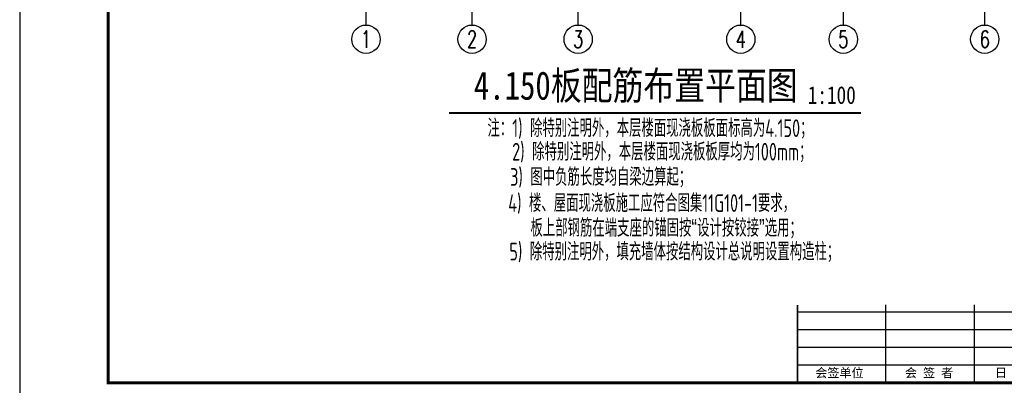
# Model space of a CAD drawing. Extents: x 4550910 to 19796140, y 148416 to 4611575.
# Tile 13 of 49: x 9687688 to 9715536, y 2071263 to 2081590. Entities that reach past the tile are written whole.
import ezdxf
from ezdxf.enums import TextEntityAlignment as Align

# ---------------------------------------------------------------- set-up
doc = ezdxf.new("R2010")
doc.units = 0
doc.header["$LTSCALE"] = 1000
doc.layers.get('0').update_dxf_attribs({"linetype": 'CONTINUOUS'})
for name, color, linetype in [('AXIS_DIM', 3, 'CONTINUOUS'), ('AXIS_NUM', 7, 'CONTINUOUS'), ('TEXT', 7, 'CONTINUOUS'), ('图框', 7, 'CONTINUOUS')]:
    doc.layers.add(name, color=color, linetype=linetype)
doc.styles.add('-黑体', font='SIMHEI.TTF', dxfattribs={"width": 0.8})
doc.styles.add('ST', font='SimSun.ttf')
doc.styles.add('TSSD_Axis', font='Complex.shx', dxfattribs={"width": 0.7, "bigfont": 'hztxt.shx'})
doc.styles.add('TSSD_Norm', font='Tssdeng.shx', dxfattribs={"bigfont": 'hztxt.shx'})
doc.styles.add('TSSD_Rein', font='Tssdeng.shx', dxfattribs={"width": 0.7, "bigfont": 'hztxt.shx'})

# ---------------------------------------------------------------- blocks, each defined once
blk = doc.blocks.new('ts_axno')
at = {"color": 0, "linetype": 'ByBlock', "lineweight": -2}
blk.add_circle((0, 0), 0.5, dxfattribs=at)
at = {"color": 0, "linetype": 'ByBlock', "lineweight": -2, "style": 'TSSD_Axis', "width": 0.7}
blk.add_attdef('A', text='', height=0.6, dxfattribs=at).set_placement((0, 0), align=Align.MIDDLE_CENTER)

msp = doc.modelspace()

# ---------------------------------------------------------------- linework, layer by layer
at = {"layer": 'AXIS_DIM'}
for p, q in [((9697483.5, 2081439.9), (9697483.5, 2083039.9)), ((9700483.5, 2081439.9), (9700483.5, 2083039.9)), ((9703483.5, 2081439.9), (9703483.5, 2083039.9)), ((9708083.5, 2081439.9), (9708083.5, 2083039.9)), ((9710983.5, 2081439.9), (9710983.5, 2083039.9)), ((9714983.5, 2081439.9), (9714983.5, 2083039.9))]:
    msp.add_line(p, q, dxfattribs=at)
at = {"layer": 'TEXT', "const_width": 50}
msp.add_lwpolyline([(9699827.1, 2078955), (9711485.2, 2078955)], dxfattribs=at)
at = {"layer": '图框'}
for p, q in [((9717188.3, 2073332.6), (9709688.3, 2073332.6)), ((9712188.3, 2071332.6), (9712188.3, 2073532.6)), ((9714688.3, 2071332.6), (9714688.3, 2073532.6)), ((9717188.3, 2072832.6), (9709688.3, 2072832.6)), ((9717188.3, 2072332.6), (9709688.3, 2072332.6)), ((9717188.3, 2071832.6), (9709688.3, 2071832.6))]:
    msp.add_line(p, q, dxfattribs=at)
at = {"layer": '图框', "color": 4}
msp.add_lwpolyline([(9729688.3, 2100532.6), (9687688.3, 2100532.6), (9687688.3, 2070832.6), (9729688.3, 2070832.6)], close=True, dxfattribs=at)
at = {"layer": '图框', "color": 4, "const_width": 80}
msp.add_lwpolyline([(9690188.3, 2071332.6), (9729188.3, 2071332.6), (9729188.3, 2100032.6), (9690188.3, 2100032.6)], close=True, dxfattribs=at)
at = {"layer": '图框', "const_width": 45}
msp.add_lwpolyline([(9709688.3, 2071332.6), (9709688.3, 2073532.6)], dxfattribs=at)

# ---------------------------------------------------------------- block references
at = {"layer": 'AXIS_NUM'}
ref = msp.add_blockref('ts_axno', (9697483.5, 2081039.9), dxfattribs=dict(at, xscale=800, yscale=800, zscale=800))
ref.add_attrib('1', '1', dxfattribs={"height": 480, "style": 'TSSD_Axis', "width": 0.7}).set_placement((9697483.5, 2081039.9), align=Align.MIDDLE_CENTER)
ref = msp.add_blockref('ts_axno', (9700483.5, 2081039.9), dxfattribs=dict(at, xscale=800, yscale=800, zscale=800))
ref.add_attrib('2', '2', dxfattribs={"height": 480, "style": 'TSSD_Axis', "width": 0.7}).set_placement((9700483.5, 2081039.9), align=Align.MIDDLE_CENTER)
ref = msp.add_blockref('ts_axno', (9703483.5, 2081039.9), dxfattribs=dict(at, xscale=800, yscale=800, zscale=800))
ref.add_attrib('3', '3', dxfattribs={"height": 480, "style": 'TSSD_Axis', "width": 0.7}).set_placement((9703483.5, 2081039.9), align=Align.MIDDLE_CENTER)
ref = msp.add_blockref('ts_axno', (9708083.5, 2081039.9), dxfattribs=dict(at, xscale=800, yscale=800, zscale=800))
ref.add_attrib('4', '4', dxfattribs={"height": 480, "style": 'TSSD_Axis', "width": 0.7}).set_placement((9708083.5, 2081039.9), align=Align.MIDDLE_CENTER)
ref = msp.add_blockref('ts_axno', (9710983.5, 2081039.9), dxfattribs=dict(at, xscale=800, yscale=800, zscale=800))
ref.add_attrib('5', '5', dxfattribs={"height": 480, "style": 'TSSD_Axis', "width": 0.7}).set_placement((9710983.5, 2081039.9), align=Align.MIDDLE_CENTER)
ref = msp.add_blockref('ts_axno', (9714983.5, 2081039.9), dxfattribs=dict(at, xscale=800, yscale=800, zscale=800))
ref.add_attrib('6', '6', dxfattribs={"height": 480, "style": 'TSSD_Axis', "width": 0.7}).set_placement((9714983.5, 2081039.9), align=Align.MIDDLE_CENTER)

# ---------------------------------------------------------------- texts
at = {"layer": 'TEXT', "style": '-黑体', "width": 0.8}
for s, height, p in [('4.150板配筋布置平面图', 800, (9705112.3, 2079330.8)), ('1:100', 500, (9710655.7, 2079211.8))]:
    msp.add_text(s, height=height, dxfattribs=at).set_placement(p, align=Align.CENTER)
at = {"layer": 'TEXT', "width": 0.7}
for s, style, p in [('注：1) 除特别注明外，本层楼面现浇板板面标高为4.150；', 'TSSD_Norm', (9700919, 2078276.7)), ('2) 除特别注明外，本层楼面现浇板板厚均为100mm；', 'TSSD_Norm', (9701616.6, 2077612)), ('3) 图中负筋长度均自梁边算起；', 'TSSD_Rein', (9701559, 2076897.7)), ('4) 楼、屋面现浇板施工应符合图集11G101-1要求，', 'TSSD_Norm', (9701505.3, 2076160)), ('板上部钢筋在端支座的锚固按“设计按铰接”选用；', 'TSSD_Norm', (9702134.8, 2075459.9)), ('5) 除特别注明外，填充墙体按结构设计总说明设置构造柱；', 'TSSD_Rein', (9701537.1, 2074788.9))]:
    msp.add_text(s, height=500, dxfattribs=dict(at, style=style)).set_placement(p)
at = {"layer": '图框', "style": 'ST'}
for s, p in [('会签单位', (9710190.7, 2071489.8)), ('会 签 者', (9712726.1, 2071489.8)), ('日    期', (9715272.3, 2071489.8))]:
    msp.add_text(s, height=250, dxfattribs=at).set_placement(p)

doc.saveas('drawing.dxf')
